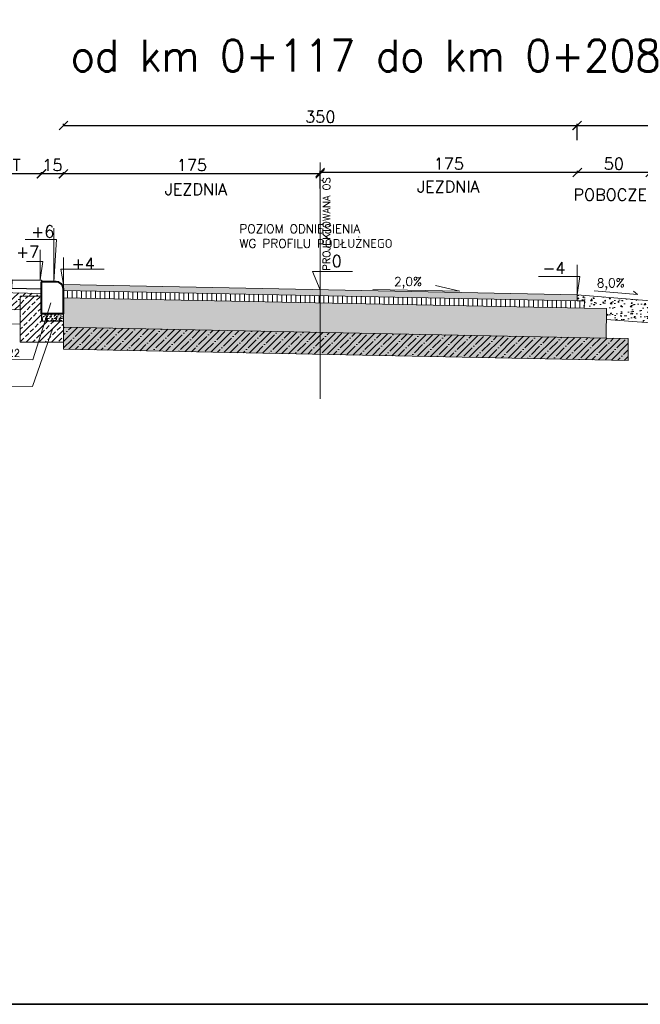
# Model space of a CAD drawing. Header units: metres. Extents: x 8462340 to 8469377, y 5710371 to 5712927.
# Tile 12 of 31: x 8465533 to 8465956, y 5710371 to 5711042. Entities that reach past the tile are written whole.
import ezdxf

# ---------------------------------------------------------------- set-up
doc = ezdxf.new("R2010")
doc.units = ezdxf.units.M
doc.linetypes.add('CENTER', pattern=[2, 1.25, -0.25, 0.25, -0.25])
for name, color, linetype, lineweight in [('dim', 7, 'Continuous', 5), ('opisy do przekrojów', 1, 'Continuous', 5), ('PODRYS', 2, 'Continuous', 5)]:
    doc.layers.add(name, color=color, linetype=linetype, lineweight=lineweight)
doc.styles.get("Standard").update_dxf_attribs({"font": 'simplex.shx'})
doc.dimstyles.new('ISO-25', dxfattribs={"dimtxt": 2.5, "dimasz": 2.5, "dimexe": 1.25, "dimexo": 0.625, "dimtad": 1, "dimtxsty": 'Standard', "dimcen": 2.5, "dimadec": 0, "dimazin": 0, "dimtfac": 1, "dimtmove": 0, "dimatfit": 3, "dimfxl": 1, "dimarcsym": 0})

# ---------------------------------------------------------------- blocks, each defined once
blk = doc.blocks.new('_Oblique')
at = {"color": 0, "linetype": 'ByBlock', "lineweight": -2}
blk.add_line((-0.5, -0.5), (0.5, 0.5), dxfattribs=at)
blk = doc.blocks.new('*D9451')
at = {"color": 0, "lineweight": -2, "transparency": 16777216}
for p, q in [((8465562.95, 5710936.65), (8465562.95, 5710938.41)), ((8465737.96, 5710937.16), (8465562.95, 5710937.16)), ((8465737.96, 5710927.16), (8465737.96, 5710938.41))]:
    blk.add_line(p, q, dxfattribs=at)
at = {"layer": 'Defpoints', "color": 0, "lineweight": 20, "transparency": 16777216}
for p in [(8465562.95, 5710937.16), (8465737.96, 5710868.32), (8465562.95, 5710852.6, 543.23)]:
    blk.add_point(p, dxfattribs=at)
at = {"color": 0, "lineweight": -2, "transparency": 16777216, "xscale": 6, "yscale": 6, "zscale": 6, "rotation": 180}
blk.add_blockref('_Oblique', (8465562.95, 5710937.16), dxfattribs=at)
at = {"color": 0, "lineweight": -2, "transparency": 16777216, "xscale": 6, "yscale": 6, "zscale": 6}
blk.add_blockref('_Oblique', (8465737.96, 5710937.16), dxfattribs=at)
at = {"color": 0, "transparency": 16777216, "insert": (8465650.46, 5710943.16), "char_height": 8, "attachment_point": 5}
blk.add_mtext('175', dxfattribs=at)
blk = doc.blocks.new('*D9452')
at = {"color": 0, "lineweight": -2, "transparency": 16777216}
for p, q in [((8465547.87, 5710936.72), (8465547.87, 5710938.41)), ((8465562.87, 5710937.16), (8465547.87, 5710937.16)), ((8465562.87, 5710936.7), (8465562.87, 5710938.41))]:
    blk.add_line(p, q, dxfattribs=at)
at = {"layer": 'Defpoints', "color": 0, "lineweight": 20, "transparency": 16777216}
for p in [(8465547.87, 5710937.16), (8465547.87, 5710856.15, 543.23), (8465562.87, 5710855.19, 543.23)]:
    blk.add_point(p, dxfattribs=at)
at = {"color": 0, "lineweight": -2, "transparency": 16777216, "xscale": 6, "yscale": 6, "zscale": 6, "rotation": 180}
blk.add_blockref('_Oblique', (8465547.87, 5710937.16), dxfattribs=at)
at = {"color": 0, "lineweight": -2, "transparency": 16777216, "xscale": 6, "yscale": 6, "zscale": 6}
blk.add_blockref('_Oblique', (8465562.87, 5710937.16), dxfattribs=at)
at = {"color": 0, "transparency": 16777216, "insert": (8465555.37, 5710943.16), "char_height": 8, "attachment_point": 5}
blk.add_mtext('15', dxfattribs=at)
blk = doc.blocks.new('*D9453')
at = {"color": 0, "lineweight": -2, "transparency": 16777216}
for p, q in [((8465427.92, 5710937.42), (8465427.92, 5710938.41)), ((8465548.13, 5710937.16), (8465427.92, 5710937.16)), ((8465548.13, 5710936.96), (8465548.13, 5710938.41))]:
    blk.add_line(p, q, dxfattribs=at)
at = {"layer": 'Defpoints', "color": 0, "lineweight": 20, "transparency": 16777216}
for p in [(8465427.92, 5710937.16), (8465427.92, 5710890.36, 543.23), (8465548.13, 5710867.86, 543.23)]:
    blk.add_point(p, dxfattribs=at)
at = {"color": 0, "lineweight": -2, "transparency": 16777216, "xscale": 6, "yscale": 6, "zscale": 6, "rotation": 180}
blk.add_blockref('_Oblique', (8465427.92, 5710937.16), dxfattribs=at)
at = {"color": 0, "lineweight": -2, "transparency": 16777216, "xscale": 6, "yscale": 6, "zscale": 6}
blk.add_blockref('_Oblique', (8465548.13, 5710937.16), dxfattribs=at)
at = {"color": 0, "transparency": 16777216, "insert": (8465488.02, 5710943.16), "char_height": 8, "attachment_point": 5}
blk.add_mtext('ZMIENNA WG PZT', dxfattribs=at)
blk = doc.blocks.new('*D9454')
at = {"color": 0, "lineweight": -2, "transparency": 16777216}
for p, q in [((8465562.95, 5710970.57), (8465562.95, 5710971.37)), ((8465562.95, 5710970.12), (8465913.04, 5710970.12)), ((8465913.04, 5710970.57), (8465913.04, 5710971.37))]:
    blk.add_line(p, q, dxfattribs=at)
at = {"layer": 'Defpoints', "color": 0, "lineweight": 20, "transparency": 16777216}
for p in [(8465913.04, 5710970.12), (8465562.95, 5710932.78, -543.23), (8465913.04, 5710932.78, -543.23)]:
    blk.add_point(p, dxfattribs=at)
at = {"color": 0, "lineweight": -2, "transparency": 16777216, "xscale": 6, "yscale": 6, "zscale": 6, "rotation": 180}
blk.add_blockref('_Oblique', (8465562.95, 5710970.12), dxfattribs=at)
at = {"color": 0, "lineweight": -2, "transparency": 16777216, "xscale": 6, "yscale": 6, "zscale": 6}
blk.add_blockref('_Oblique', (8465913.04, 5710970.12), dxfattribs=at)
at = {"color": 0, "transparency": 16777216, "insert": (8465737.99, 5710976.12), "char_height": 8, "attachment_point": 5}
blk.add_mtext('350', dxfattribs=at)
blk = doc.blocks.new('*D9455')
at = {"color": 0, "lineweight": -2, "transparency": 16777216}
for p, q in [((8465913.22, 5710937.54), (8465913.22, 5710939.33)), ((8465962.95, 5710937.52), (8465962.95, 5710939.33)), ((8465962.95, 5710938.08), (8465913.22, 5710938.08))]:
    blk.add_line(p, q, dxfattribs=at)
at = {"layer": 'Defpoints', "color": 0, "lineweight": 20, "transparency": 16777216}
for p in [(8465913.22, 5710938.08), (8465913.22, 5710851.9, 543.23), (8465962.95, 5710850.61, 543.23)]:
    blk.add_point(p, dxfattribs=at)
at = {"color": 0, "lineweight": -2, "transparency": 16777216, "xscale": 6, "yscale": 6, "zscale": 6, "rotation": 180}
blk.add_blockref('_Oblique', (8465913.22, 5710938.08), dxfattribs=at)
at = {"color": 0, "lineweight": -2, "transparency": 16777216, "xscale": 6, "yscale": 6, "zscale": 6}
blk.add_blockref('_Oblique', (8465962.95, 5710938.08), dxfattribs=at)
at = {"color": 0, "transparency": 16777216, "insert": (8465938.08, 5710944.08), "char_height": 8, "attachment_point": 5}
blk.add_mtext('50', dxfattribs=at)
blk = doc.blocks.new('*D9456')
at = {"color": 0, "lineweight": -2, "transparency": 16777216}
for p, q in [((8465737.96, 5710937.83), (8465737.96, 5710939.33)), ((8465913.22, 5710937.54), (8465913.22, 5710939.33)), ((8465913.22, 5710938.08), (8465737.96, 5710938.08))]:
    blk.add_line(p, q, dxfattribs=at)
at = {"layer": 'Defpoints', "color": 0, "lineweight": 20, "transparency": 16777216}
for p in [(8465737.96, 5710938.08), (8465737.96, 5710866.04, 543.23), (8465913.22, 5710851.9, 543.23)]:
    blk.add_point(p, dxfattribs=at)
at = {"color": 0, "lineweight": -2, "transparency": 16777216, "xscale": 6, "yscale": 6, "zscale": 6, "rotation": 180}
blk.add_blockref('_Oblique', (8465737.96, 5710938.08), dxfattribs=at)
at = {"color": 0, "lineweight": -2, "transparency": 16777216, "xscale": 6, "yscale": 6, "zscale": 6}
blk.add_blockref('_Oblique', (8465913.22, 5710938.08), dxfattribs=at)
at = {"color": 0, "transparency": 16777216, "insert": (8465825.59, 5710944.08), "char_height": 8, "attachment_point": 5}
blk.add_mtext('175', dxfattribs=at)
blk = doc.blocks.new('*D9448')
at = {"color": 0, "lineweight": -2, "transparency": 16777216}
for p, q in [((8465912.95, 5710960.12), (8465912.95, 5710971.37)), ((8465912.95, 5710970.12), (8466112.95, 5710970.12)), ((8466112.95, 5710960.12), (8466112.95, 5710971.37))]:
    blk.add_line(p, q, dxfattribs=at)
at = {"layer": 'Defpoints', "color": 0, "lineweight": 20, "transparency": 16777216}
for p in [(8466112.95, 5710970.12), (8465912.95, 5710930.48), (8466112.95, 5710930.48)]:
    blk.add_point(p, dxfattribs=at)
at = {"color": 0, "lineweight": -2, "transparency": 16777216, "xscale": 6, "yscale": 6, "zscale": 6, "rotation": 180}
blk.add_blockref('_Oblique', (8465912.95, 5710970.12), dxfattribs=at)
at = {"color": 0, "lineweight": -2, "transparency": 16777216, "xscale": 6, "yscale": 6, "zscale": 6}
blk.add_blockref('_Oblique', (8466112.95, 5710970.12), dxfattribs=at)
at = {"color": 0, "transparency": 16777216, "insert": (8466012.95, 5710976.12), "char_height": 8, "attachment_point": 5}
blk.add_mtext('200', dxfattribs=at)

msp = doc.modelspace()

# ---------------------------------------------------------------- hatches: boundary and pattern name
at = {"layer": 'dim', "linetype": 'Continuous', "lineweight": 15}
h = msp.add_hatch(color=256, dxfattribs=at)
h.dxf.hatch_style = 1
h.paths.add_polyline_path([(8465562.95, 5710861.61), (8465562.95, 5710857.6), (8465912.95, 5710850.6), (8465912.95, 5710854.61)])
at = {"layer": 'dim', "lineweight": 5}
h = msp.add_hatch(dxfattribs=at)
h.set_pattern_fill('ANSI35', color=256, angle=358.00538, style=0)
h.set_pattern_definition([(43.005376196, (-259672.5694, 415952.857), (-4.3311253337, 4.643689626), []), (43.005376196, (-259668.082, 415952.701), (-4.3311253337, 4.643689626), [7.9375, -1.5875, 0, -1.5875])])
h.paths.add_polyline_path([(8465427.99, 5710858.23), (8465427.99, 5710846.53), (8465533.09, 5710844.41), (8465533.54, 5710854.37), (8465547.93, 5710853.78), (8465547.58, 5710846.17), (8465547.66, 5710846.17), (8465548.08, 5710855.63)])
h = msp.add_hatch(dxfattribs=at)
h.set_pattern_fill('ANSI33', color=256, scale=0.96, style=0)
h.set_pattern_definition([(45, (4951910.242, 319169.1586), (-4.310522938, 4.310522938), []), (45, (4951914.552, 319169.1586), (-4.310522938, 4.310522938), [3.048, -1.524])])
h.paths.add_polyline_path([(8465562.95, 5710836.81), (8465562.95, 5710822.41), (8465533.55, 5710822.41), (8465533.55, 5710853.76), (8465547.95, 5710853.83), (8465547.95, 5710836.81)])
at = {"layer": 'dim', "linetype": 'Continuous', "lineweight": 15}
h = msp.add_hatch(dxfattribs=at)
h.set_pattern_fill('ANSI31', color=256, angle=45)
h.set_pattern_definition([(90, (-4172.2405, 1848.391), (-3.175, 7e-16), [])])
h.paths.add_polyline_path([(8465562.95, 5710857.6), (8465562.95, 5710852.6), (8465917.89, 5710845.5), (8465917.95, 5710850.55)])
at = {"layer": 'dim', "lineweight": 5}
h = msp.add_hatch(dxfattribs=at)
h.set_pattern_fill('GRAVEL', scale=0.6)
h.set_pattern_definition([(228.0127875, (-9356.0961, -27398.8366), (-121.92000000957, -137.15999999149), [2.05032864, -202.982901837]), (184.969741, (-9357.4677, -27400.3606), (182.879999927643, 15.240000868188), [3.51842832, -348.324293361]), (132.5104471, (-9360.9729, -27400.6654), (152.400000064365, -167.639999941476), [2.48088912, -245.608336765]), (267.273689, (-9366.9165, -27404.4754), (15.24000003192, 304.7999999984), [3.20402712, -317.198624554]), (292.83365418, (-9367.0689, -27407.6758), (-76.20000000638, 182.879999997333), [3.1418022, -311.038846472]), (357.273689, (-9365.8497, -27410.5714), (-304.7999999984, 15.24000003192), [3.20402712, -317.198624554]), (37.69424047, (-9362.6493, -27410.7238), (-198.119999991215, -152.400000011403), [4.23716196, -419.478691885]), (72.25532837, (-9359.2965, -27408.133), (106.680000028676, 335.279999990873), [4.00031712, -396.031539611]), (121.42956562, (-9358.0773, -27404.323), (-121.9200000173, 198.119999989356), [3.214878, -318.273274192]), (175.2363583, (-9359.7537, -27401.5798), (167.6399999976, -15.24000002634), [3.67027968, -179.8436217]), (222.3974378, (-9363.4113, -27401.275), (-182.879999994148, -167.640000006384), [4.74646752, -469.900635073]), (138.81407483, (-9351.8289, -27404.6278), (-106.6799999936, 91.44000000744), [1.62002724, -160.383394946]), (171.4692344, (-9353.0481, -27403.561), (198.12000000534, -30.479999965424), [3.08209188, -305.127833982]), (225, (-9356.096, -27403.104), (-2e-15, -15.24), [2.15525604, -19.39735865]), (203.19859051, (-9357.163, -27401.275), (76.20000000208, 30.47999999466), [1.16064792, -114.903734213]), (291.80140949, (-9358.2297, -27401.7322), (-15.2400000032, 45.7199999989), [1.64139372, -80.42851794]), (30.96375653, (-9357.62, -27403.2562), (45.7200000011, 30.4799999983), [2.66591796, -86.197788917]), (161.56505118, (-9355.334, -27401.8846), (30.4800000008, -15.2399999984), [1.92772284, -46.2653887]), (16.389540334, (-9367.0689, -27401.7322), (152.4, 45.72), [2.700528, -267.352960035]), (70.34617594, (-9364.4781, -27400.9702), (-60.96000000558, -167.63999999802), [2.26559364, -224.29329407]), (293.19859051, (-9355.3341, -27398.8366), (-30.47999999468, 76.20000000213), [2.3212806, -113.743101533]), (343.61045967, (-9354.4197, -27400.9702), (-152.400000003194, 45.71999998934), [2.700528, -267.352960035]), (339.44395478, (-9367.0689, -27411.181), (-76.2, 30.48), [2.6042112, -127.606405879]), (294.7751406, (-9364.6305, -27412.0954), (-76.2000000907, 167.63999995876), [2.18203272, -216.021560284]), (66.80140949, (-9355.1817, -27414.0766), (30.4799999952, 76.2000000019), [2.3212806, -113.743101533]), (17.35402464, (-9354.2673, -27411.943), (-198.11999999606, -60.960000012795), [2.55469644, -252.914255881]), (69.44395478, (-9362.6493, -27414.0766), (-30.48000000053, -76.1999999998), [1.3021056, -128.908511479]), (101.309932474, (-9356.096, -27414.0766), (-15.24, 60.96), [0.7770876, -76.931969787]), (165.96375653, (-9356.2485, -27413.3146), (45.72, -15.24), [3.1418022, -59.694327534]), (186.00900596, (-9359.2965, -27412.5526), (152.39999999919, 15.240000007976), [2.911602, -288.24818918]), (303.69006753, (-9357.62, -27404.628), (-15.2400000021, 30.479999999), [2.19794328, -52.750658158]), (353.15722659, (-9356.4009, -27406.4566), (259.080000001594, -30.479999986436), [3.83734056, -379.89605439]), (60.9453959, (-9352.5909, -27406.9138), (-60.96000000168, -106.67999999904), [1.56904944, -155.336353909]), (90, (-9351.829, -27405.542), (-15.24, 15.24), [0.9144, -14.3256]), (120.25643716, (-9359.6013, -27412.0954), (60.95999999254, -106.68000000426), [2.11720176, -209.60364464]), (48.0127875, (-9360.6681, -27410.2666), (121.92000001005, 137.15999999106), [4.10065728, -200.932573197]), (0, (-9357.925, -27407.219), (15.24, 15.24), [3.9624, -11.2776]), (325.3048465, (-9353.9625, -27407.2186), (152.40000005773, -106.67999991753), [2.40965736, -238.555900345]), (254.0546041, (-9351.9813, -27408.5902), (-15.23999999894, -60.96000000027), [2.21897448, -108.729900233]), (207.64597536, (-9352.5909, -27410.7238), (-289.56000001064, -152.399999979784), [3.6128706, -357.674786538]), (175.42607874, (-9355.7913, -27412.4002), (-198.119999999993, 15.239999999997), [3.82217676, -378.395078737])])
h.paths.add_polyline_path([(8465562.95, 5710852.6), (8465562.95, 5710832.6), (8465932.86, 5710825.2), (8465932.95, 5710845.34)])
h = msp.add_hatch(dxfattribs=at)
h.set_pattern_fill('AR-CONC', color=256, scale=0.05)
h.set_pattern_definition([(50, (8466228.736, 5710843.189), (9.10923, -0.79695), [0.9525, -10.4775]), (355, (8466228.736, 5710843.189), (-1.76217, 9.55284), [0.762, -8.38203]), (100.4514, (8466229.495, 5710843.122), (7.34706, 8.75589), [0.8095, -8.9045]), (46.184, (8466228.736, 5710845.729), (13.55395, -2.1021), [1.42875, -15.71625]), (96.6356, (8466229.865, 5710845.554), (11.8702, 12.3713), [1.21425, -13.3568]), (351.184, (8466228.736, 5710845.729), (11.8702, 12.3713), [1.143, -12.573]), (21, (8466230.006, 5710845.094), (7.58072, -5.11326), [0.9525, -10.4775]), (326, (8466230.006, 5710845.094), (3.0901, 9.2094), [0.762, -8.382]), (71.4514, (8466230.638, 5710844.668), (10.67082, 4.09614), [0.8095, -8.9045]), (37.5, (8466228.736, 5710843.1888), (0.15443, 4.227752), [0, -8.2804, 0, -8.509, 0, -8.41375]), (7.5, (8466228.736, 5710843.189), (3.34098, 5.00903), [0, -4.8514, 0, -8.0899, 0, -3.20675]), (327.5, (8466225.904, 5710843.1888), (6.77953, -0.286437), [0, -3.175, 0, -9.906, 0, -13.1445]), (317.5, (8466224.634, 5710843.189), (7.40646, 1.27132), [0, -4.1275, 0, -6.5786, 0, -9.3345])])
h.paths.add_polyline_path([(8465912.95, 5710854.61), (8465912.95, 5710850.6), (8465917.95, 5710850.55), (8465917.89, 5710845.5), (8465932.95, 5710845.34), (8465932.95, 5710837.96), (8465962.95, 5710835.56), (8465962.95, 5710850.61)])
h = msp.add_hatch(dxfattribs=at)
h.set_pattern_fill('AR-SAND', color=256, scale=0.048, angle=90, style=0)
h.set_pattern_definition([(127.5, (4951910.2417, 319169.1586), (-2.3491835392, -0.0768015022), [0, -1.853184, 0, -2.07264, 0, -1.9812]), (97.5, (4951910.2417, 319169.1586), (-3.4407604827, 2.157711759), [0, -0.999744, 0, -1.670304, 0, -0.64008]), (57.5, (4951910.2417, 319167.659), (-0.00689848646, 3.79676337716), [0, -0.6096, 0, -2.19456, 0, -2.86512]), (47.5, (4951910.2417, 319167.659), (-1.0700607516, 3.6650709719), [0, -0.3048, 0, -1.438656, 0, -1.64592])])
h.paths.add_polyline_path([(8465562.95, 5710841.01), (8465562.95, 5710836.81), (8465547.95, 5710836.81), (8465547.95, 5710841.61), (8465562.35, 5710841.61)])
h = msp.add_hatch(dxfattribs=at)
h.set_pattern_fill('ANSI35', color=256)
h.set_pattern_definition([(45, (-5662.9966, 23709.8064), (-4.4901280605, 4.4901280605), []), (45, (-5658.5064, 23709.8064), (-4.4901280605, 4.4901280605), [7.9375, -1.5875, 0, -1.5875])])
h.paths.add_polyline_path([(8465562.95, 5710832.6), (8465562.95, 5710817.6), (8465947.87, 5710809.9), (8465947.87, 5710824.9)])
h = msp.add_hatch(dxfattribs=at)
h.set_pattern_fill('AR-SAND', color=256, scale=0.08)
h.set_pattern_definition([(37.5, (-5654.2292, 23711.0544), (-0.1280025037, 3.9153058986), [0, -3.08864, 0, -3.4544, 0, -3.302]), (7.5, (-5654.229, 23711.0544), (3.596186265, 5.7346008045), [0, -1.66624, 0, -2.78384, 0, -1.0668]), (327.5, (-5656.7286, 23711.0544), (6.3279389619, 0.0114974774), [0, -1.016, 0, -3.6576, 0, -4.7752]), (317.5, (-5656.7286, 23711.0544), (6.1084516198, 1.783434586), [0, -0.508, 0, -2.39776, 0, -2.7432])])
h.paths.add_polyline_path([(8465562.95, 5710832.6), (8465562.95, 5710817.6), (8465947.87, 5710809.9), (8465947.87, 5710824.9)])

# ---------------------------------------------------------------- linework, layer by layer
at = {"color": 6, "linetype": 'CENTER', "lineweight": 5, "ltscale": 10}
for p, q in [((8465737.95, 5710792.5), (8465737.95, 5710944.86)), ((8465737.95, 5710783.84), (8465737.95, 5710936.2))]:
    msp.add_line(p, q, dxfattribs=at)
at = {"color": 6, "lineweight": 5}
msp.add_circle((8465551.76, 5710837.45), 0.456, dxfattribs=at)
at = {"layer": 'dim', "lineweight": 40}
for p, q in [((8465557.95, 5710863.61), (8465547.95, 5710863.61)), ((8465562.95, 5710841.61), (8465562.95, 5710858.61)), ((8465562.95, 5710841.61), (8465547.95, 5710841.61))]:
    msp.add_line(p, q, dxfattribs=at)
at = {"layer": 'dim', "linetype": 'ByBlock', "lineweight": 15}
for p, q in [((8465773.77, 5710858.31), (8465832.98, 5710857.19)), ((8465832.98, 5710857.19), (8465816.54, 5710860.95)), ((8465548.2, 5710855.63), (8465427.99, 5710858.23)), ((8465924.73, 5710857.48), (8465954.14, 5710854.98)), ((8465954.14, 5710854.98), (8465951.45, 5710857.09))]:
    msp.add_line(p, q, dxfattribs=at)
at = {"layer": 'dim', "lineweight": 5}
for p, q in [((8465562.95, 5710836.81), (8465547.95, 5710836.81)), ((8465562.95, 5710822.41), (8465533.55, 5710822.41))]:
    msp.add_line(p, q, dxfattribs=at)
at = {"layer": 'dim', "lineweight": 5, "flags": 128}
for points in [[(8465556.33, 5710900.21), (8465556.33, 5710863.61), (8465558.19, 5710892.34), (8465536.83, 5710892.33)], [(8465547.03, 5710885.32), (8465547.06, 5710864.89), (8465548.88, 5710877.46), (8465537.66, 5710877.46)], [(8465563.05, 5710880.12), (8465562.97, 5710861.82), (8465561.2, 5710872.25), (8465590.58, 5710872.27)], [(8465563.05, 5710880.12), (8465562.97, 5710861.82), (8465561.2, 5710872.25), (8465590.58, 5710872.27)], [(8465737.98, 5710878.53), (8465737.95, 5710858.11), (8465732.57, 5710870.67), (8465760.04, 5710870.68)], [(8465912.95, 5710875.03), (8465912.95, 5710854.61), (8465914.78, 5710867.16), (8465886.62, 5710867.22)], [(8465912.95, 5710854.61), (8465987.95, 5710848.61)]]:
    msp.add_lwpolyline(points, dxfattribs=at)
at = {"layer": 'dim', "color": 252, "lineweight": 30}
msp.add_lwpolyline([(8465527.97, 5710864.99), (8465547.97, 5710864.59), (8465547.85, 5710858.59), (8465527.85, 5710858.99)], close=True, dxfattribs=at)
at = {"layer": 'dim', "lineweight": 40, "flags": 128}
msp.add_lwpolyline([(8465547.95, 5710841.61), (8465547.95, 5710863.61)], dxfattribs=at)
at = {"layer": 'dim', "lineweight": 20, "flags": 128}
for points in [[(8465562.95, 5710861.61), (8465912.95, 5710854.61)], [(8465562.95, 5710817.6), (8465562.95, 5710861.61)], [(8465562.95, 5710857.6), (8465912.95, 5710850.6)], [(8465562.95, 5710852.6), (8465917.89, 5710845.5)], [(8465912.95, 5710854.61), (8465912.95, 5710850.6), (8465917.95, 5710850.6), (8465917.89, 5710845.5), (8465932.95, 5710845.34), (8465932.87, 5710825.2), (8465947.87, 5710824.9), (8465947.87, 5710809.9)], [(8465562.95, 5710832.6), (8465932.87, 5710825.2)], [(8465562.95, 5710817.6), (8465947.87, 5710809.9)]]:
    msp.add_lwpolyline(points, dxfattribs=at)
at = {"layer": 'dim', "lineweight": 15}
msp.add_lwpolyline([(8465562.95, 5710836.81), (8465562.95, 5710822.41), (8465533.55, 5710822.41), (8465533.55, 5710853.76), (8465547.95, 5710853.83), (8465547.95, 5710836.81)], close=True, dxfattribs=at)
at = {"layer": 'dim', "lineweight": 5, "flags": 128}
msp.add_lwpolyline([(8465912.95, 5710854.61), (8465912.95, 5710850.6), (8465917.95, 5710850.55), (8465917.89, 5710845.5), (8465932.95, 5710845.34), (8465932.95, 5710837.96), (8465962.95, 5710835.56), (8465962.95, 5710850.61)], close=True, dxfattribs=at)
at = {"layer": 'dim', "lineweight": 15}
msp.add_lwpolyline([(8465427.99, 5710846.77), (8465533.55, 5710844.36), (8465533.55, 5710834.6), (8465427.99, 5710836.94)], dxfattribs=at)
at = {"layer": 'dim', "lineweight": 18}
msp.add_lwpolyline([(8465562.95, 5710841.01), (8465562.95, 5710836.81), (8465547.95, 5710836.81), (8465547.95, 5710841.61), (8465562.35, 5710841.61)], close=True, dxfattribs=at)
at = {"layer": 'dim', "lineweight": 40}
msp.add_arc((8465557.95, 5710858.61), 5, 0, 90, dxfattribs=at)
msp.add_arc((8465557.95, 5710858.61), 5, 0, 90, dxfattribs=at)
at = {"layer": 'opisy do przekrojów', "lineweight": 15}
for p, q in [((8465541.99, 5710810.34), (8465554.23, 5710849.14)), ((8465541.84, 5710792.21), (8465555.63, 5710832.02)), ((8465435.22, 5710811.27), (8465541.99, 5710810.34)), ((8465435.06, 5710793.14), (8465541.84, 5710792.21))]:
    msp.add_line(p, q, dxfattribs=at)
at = {"layer": 'PODRYS', "color": 0, "lineweight": 35}
msp.add_lwpolyline([(8465120.62, 5710370.95), (8467121.33, 5710370.95), (8467121.33, 5711745.95), (8465120.62, 5711745.95)], close=True, dxfattribs=at)

# ---------------------------------------------------------------- texts
at = {"color": 6, "lineweight": 5}
msp.add_text('PROJEKTOWANA OŚ', height=5, rotation=90, dxfattribs=at).set_placement((8465744.69, 5710871.05))
at = {"lineweight": 30}
for s, p in [('JEZDNIA', (8465803.93, 5710924.41)), ('JEZDNIA', (8465631.97, 5710922.69)), ('POBOCZE', (8465910.58, 5710918.92))]:
    msp.add_text(s, height=8, dxfattribs=at).set_placement(p)
at = {"linetype": 'Continuous', "lineweight": 30}
for s, height, rotation, p in [('+6', 8, 0.08659, (8465540.98, 5710893.82)), ('+4', 8, 359.91341, (8465568.51, 5710872.01)), ('0', 8, 359.91341, (8465745.74, 5710873.66)), ('-4', 8, 359.91341, (8465889.33, 5710869.01)), ('2,0%%%', 6, 0.37686, (8465788.33, 5710860.68)), ('8,0%%%', 6, 0.37686, (8465926.5, 5710859.72))]:
    msp.add_text(s, height=height, rotation=rotation, dxfattribs=at).set_placement(p)
msp.add_text('+7', height=8, dxfattribs=at).set_placement((8465530.63, 5710879.99))
at = {"layer": 'dim', "lineweight": 30}
msp.add_text('od km 0+117 do km 0+208', height=21.6143, dxfattribs=at).set_placement((8465567.65, 5711006.95, -4.8))
at = {"layer": 'opisy do przekrojów', "lineweight": 15}
msp.add_text('KRAWĘŻNIK 15X22', height=5, rotation=359.50251, dxfattribs=at).set_placement((8465471.26, 5710813.05))
at = {"layer": 'opisy do przekrojów', "lineweight": 5, "insert": (8465682.86, 5710902.69), "char_height": 6, "attachment_point": 1}
msp.add_mtext_dynamic_manual_height_columns('POZIOM ODNIESIENIA\\PWG PROFILU PODŁUŻNEGO', width=201.4684, gutter_width=22.51, heights=[0], dxfattribs=at)

# ---------------------------------------------------------------- dimensions: what is measured, and where the dimension line sits
for base, p1, p2, picture, middle in [((8465913.04, 5710970.12), (8465562.95, 5710932.78, -543.23), (8465913.04, 5710932.78, -543.23), '*D9454', (8465737.99, 5710976.12)), ((8466112.95, 5710970.12), (8465912.95, 5710930.48), (8466112.95, 5710930.48), '*D9448', (8466012.95, 5710976.12)), ((8465562.95, 5710937.16, -543.23), (8465737.96, 5710868.32, -543.23), (8465562.95, 5710852.6), '*D9451', (8465650.46, 5710943.16, -543.23)), ((8465737.96, 5710938.08, -543.23), (8465913.22, 5710851.9), (8465737.96, 5710866.04), '*D9456', (8465825.59, 5710944.08, -543.23))]:
    dim = msp.add_linear_dim(base=base, p1=p1, p2=p2, dimstyle='ISO-25', override={"dimtxt": 8, "dimasz": 6, "dimgap": 2, "dimdec": 0, "dimblk": 'Oblique', "dimblk1": 'Oblique', "dimblk2": 'Oblique', "dimldrblk": 'Oblique', "dimfxl": 10, "dimfxlon": 1})
    dim.commit()
    dim.dimension.update_dxf_attribs({"geometry": picture, "text_midpoint": middle})
dim = msp.add_linear_dim(base=(8465427.92, 5710937.16, -543.23), p1=(8465548.13, 5710867.86), p2=(8465427.92, 5710890.36), text='ZMIENNA WG PZT', dimstyle='ISO-25', override={"dimtxt": 8, "dimasz": 6, "dimgap": 2, "dimdec": 0, "dimblk": 'Oblique', "dimblk1": 'Oblique', "dimblk2": 'Oblique', "dimldrblk": 'Oblique', "dimfxl": 10, "dimfxlon": 1})
dim.commit()
dim.dimension.update_dxf_attribs({"geometry": '*D9453', "text_midpoint": (8465488.02, 5710943.16, -543.23)})
for base, p1, p2, picture, middle in [((8465547.87, 5710937.16, -543.23), (8465562.87, 5710855.19), (8465547.87, 5710856.15), '*D9452', (8465555.37, 5710937.16, -543.23)), ((8465913.22, 5710938.08, -543.23), (8465962.95, 5710850.61), (8465913.22, 5710851.9), '*D9455', (8465938.08, 5710938.08, -543.23))]:
    dim = msp.add_linear_dim(base=base, p1=p1, p2=p2, dimstyle='ISO-25', override={"dimtxt": 8, "dimasz": 6, "dimgap": 2, "dimdec": 0, "dimblk": 'Oblique', "dimblk1": 'Oblique', "dimblk2": 'Oblique', "dimldrblk": 'Oblique', "dimfxl": 10, "dimfxlon": 1})
    dim.commit()
    dim.dimension.update_dxf_attribs({"geometry": picture, "text_midpoint": middle, "dimtype": 160})

doc.saveas('drawing.dxf')
